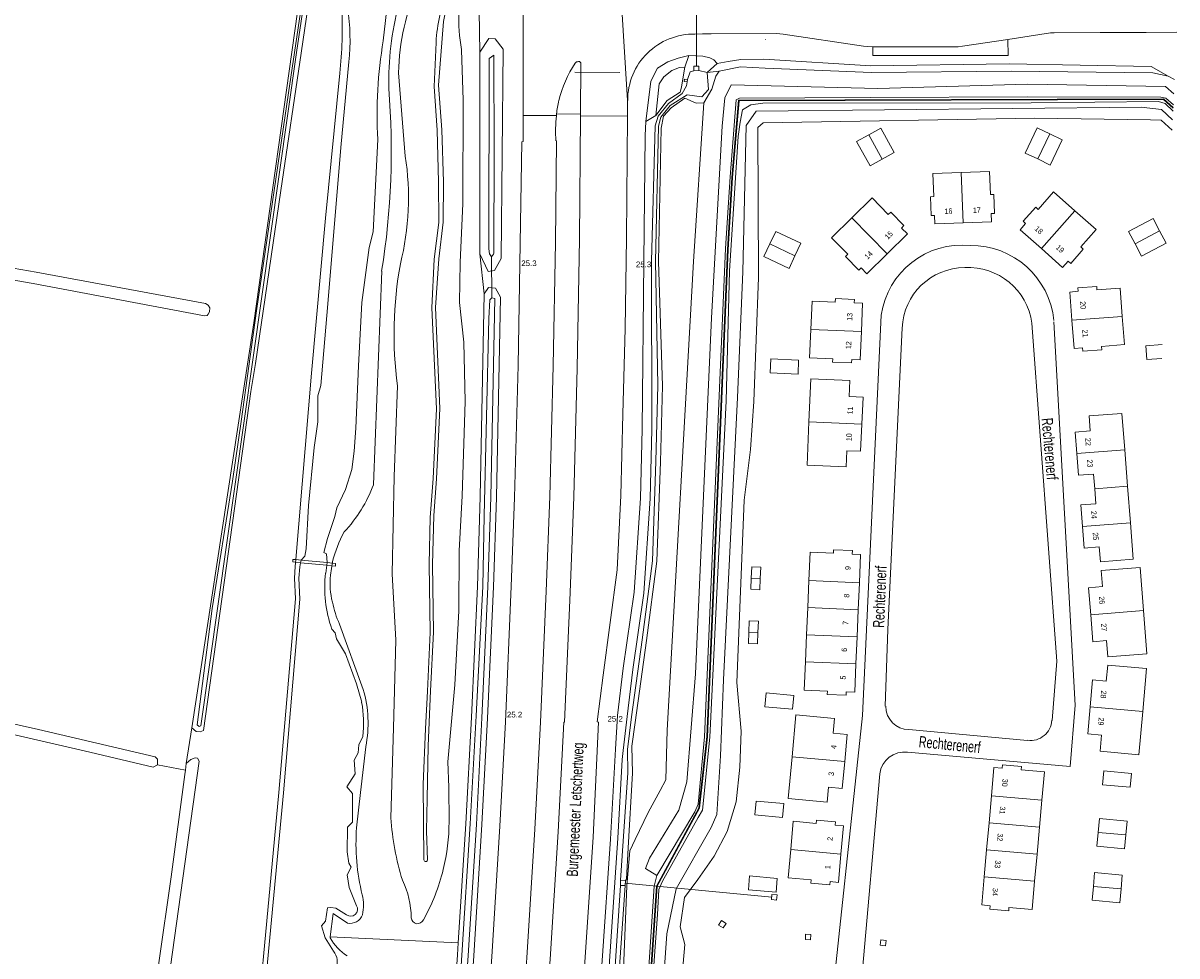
# Model space of a CAD drawing. Header units: metres. Extents: x 120324 to 133000, y 395500 to 402438.
# Tile 54 of 95: x 126265 to 126521, y 400222 to 400428. Entities that reach past the tile are written whole.
import ezdxf

# ---------------------------------------------------------------- set-up
doc = ezdxf.new("R2010")
doc.units = ezdxf.units.M
doc.linetypes.add('DGN1', pattern=[76.057638, 0, -76.057638])
doc.linetypes.add('DGN2', pattern=[101.410184, 50.705092, -50.705092])
for name, color, linetype, lineweight, true_color in [('gg-afsc-geluidsscherm', 7, 'Continuous', 13, 0x967800), ('gg-knt-BGT kruinlijn', 7, 'Continuous', 0, 0x787878), ('gg-kntw-bovenkant insteek waterloop', 7, 'Continuous', 0, 0xa0a0ff), ('gg-kntw-waterlijn', 7, 'Continuous', 0, 0xaaebff), ('gg-kwrk-duiker nz buis', 7, 'DGN2', 0, 0x969696), ('gg-kwrk-kunstwerk niveau 01', 7, 'Continuous', 0, 0xd2d2d2), ('gg-kwrk-uitstroombak niveau min 01', 7, 'Continuous', 0, 0x477c96), ('gt-grn-groengrens', 7, 'Continuous', 0, 0x96c800), ('gt-grn-weggrens', 7, 'Continuous', 0, 0x787878), ('gt-knt-lijn portaal', 7, 'Continuous', 13, 0x8dafbb), ('gt-knt-waarschuwingshek', 7, 'DGN1', 0, 0x009600), ('gx-grn-maaiveld', 7, 'Continuous', 0, 0xb88d57)]:
    doc.layers.add(name, color=color, linetype=linetype, lineweight=lineweight, true_color=true_color)
for name, color, linetype, lineweight in [('gg-anno-openbare ruimte label', 7, 'Continuous', 13), ('gg-knt-bovenkant onderkant talud', 7, 'Continuous', 0), ('gg-knt-plantopografie kant verharding', 6, 'Continuous', 0), ('gg-knt-verharding', 7, 'Continuous', 0), ('gt-anno-nummer hm paal', 7, 'Continuous', 0), ('gt-anno-plantopografie huisnummer', 6, 'Continuous', 0), ('gt-bbg-plantopografie pand', 6, 'Continuous', 0), ('gt-bbg-plantopografie tussenscheiding', 6, 'Continuous', 0)]:
    doc.layers.add(name, color=color, linetype=linetype, lineweight=lineweight)
doc.styles.add('StyleArial', font='arial.ttf')

msp = doc.modelspace()

# ---------------------------------------------------------------- linework, layer by layer
at = {"layer": 'gg-afsc-geluidsscherm', "flags": 128}
for points in [[(126433.52, 399396.19), (126294.27, 399417.89), (126294.31, 399418.57), (126384.69, 400018.49), (126392.39, 400081.87), (126401.39, 400173.18), (126405.81, 400237.07), (126415.18, 400254.39), (126416.93, 400270.19), (126421.51, 400378.06), (126422.45, 400394.05), (126423.96, 400411.15), (126518.09, 400411.48), (126520.28, 400409.53)], [(126433.52, 399396.19), (126433.54, 399396.34), (126294.44, 399418.02), (126294.46, 399418.55), (126384.84, 400018.47), (126392.54, 400081.86), (126401.54, 400173.16), (126405.96, 400237.06), (126415.32, 400254.32), (126417.08, 400270.17), (126421.65, 400378.05), (126422.6, 400394.04), (126424.1, 400410.99), (126518.09, 400411.33), (126520.28, 400409.37)]]:
    msp.add_lwpolyline(points, dxfattribs=at)
at = {"layer": 'gg-knt-BGT kruinlijn', "flags": 128}
for points in [[(126362.17, 400447.16), (126362.23, 400442.3), (126360.89, 400438), (126359.55, 400433.37), (126358.61, 400428.59), (126357.44, 400414.49), (126358.2, 400404.59), (126358.57, 400393.11), (126358.5, 400384.17), (126357.54, 400376), (126356.8, 400365.23), (126357.78, 400342.87), (126357.05, 400327.32), (126356.43, 400319.17), (126356.11, 400308.3), (126356.4, 400293.3), (126355.73, 400280.32), (126355.21, 400268.13), (126354.95, 400256.39), (126354.83, 400249.34), (126355.05, 400242.81)], [(126354.22, 400243.06), (126354.07, 400259.69), (126354.6, 400271.9), (126355.04, 400280.27), (126355.64, 400293.26), (126355.39, 400308.36), (126355.62, 400318.7), (126356.32, 400327.36), (126357.04, 400342.81), (126356.01, 400365.17), (126356.48, 400375.95), (126357.58, 400384.1), (126357.5, 400393.06), (126357.18, 400404.49), (126356.52, 400414.18), (126356.93, 400423.98)], [(126520.25, 400408.76), (126518.5, 400410.41), (126517.04, 400410.91), (126488.79, 400410.59), (126429.35, 400410.53), (126426.67, 400410.11), (126424.83, 400409.02), (126424.3, 400406.3), (126423.87, 400403.14), (126421.98, 400373.37), (126421.22, 400344.55), (126417.6, 400270.1), (126415.94, 400253.91), (126415.02, 400252.31), (126407.14, 400238.19), (126406.3, 400236.36), (126406, 400230.83), (126401.25, 400165.31), (126397.51, 400125.16), (126394.98, 400098.8)], [(126405.84, 400239.45), (126414.28, 400253.53), (126415, 400255.26), (126416.42, 400270.14), (126421.1, 400378.34), (126422.1, 400394.17), (126423.45, 400411.27), (126424.19, 400411.65), (126453.11, 400411.78), (126488.07, 400411.89), (126517.53, 400411.85), (126518.65, 400411.59), (126520.31, 400410.11)], [(126327.85, 399643.47), (126345.99, 399764.26), (126377.21, 399971.2), (126384.17, 400018.6), (126391.6, 400079.17), (126401.01, 400171.97), (126405.27, 400237.08), (126405.84, 400239.45)]]:
    msp.add_lwpolyline(points, dxfattribs=at)
at = {"layer": 'gg-knt-BGT kruinlijn'}
for centre, radius, start, end in [((126399.2, 400421.21), 42.36, 160.0715, 176.2512), ((126354.64, 400242.96), 0.432, 166.5326, 340.0434)]:
    msp.add_arc(centre, radius, start, end, dxfattribs=at)
at = {"layer": 'gg-knt-bovenkant onderkant talud'}
for p, q in [((126419.24, 400419.29), (126417.02, 400417.29)), ((126350.1, 400398.78), (126348.64, 400417.25)), ((126417.02, 400417.29), (126419.63, 400417.62))]:
    msp.add_line(p, q, dxfattribs=at)
at = {"layer": 'gg-knt-bovenkant onderkant talud', "flags": 128}
for points in [[(126362.58, 400422.35), (126362.93, 400411.14), (126362.9, 400388.3), (126362.25, 400375.23), (126362.16, 400366.36), (126363.07, 400357.58), (126363.38, 400344.42), (126362.68, 400323.51), (126362.06, 400311.36), (126361.99, 400298.03), (126361.09, 400281.65), (126359.57, 400264.63), (126359.73, 400258.99), (126359.83, 400251.31)], [(126403.44, 400406.48), (126404.54, 400415.39), (126406.03, 400418.29), (126408.29, 400419.67), (126410.58, 400420.45), (126412.98, 400421.04)], [(126405.62, 400407.79), (126406.38, 400414.79), (126407.38, 400416.31), (126409.17, 400417.73), (126410.87, 400418.37), (126412.04, 400418.49)], [(126519.14, 400416.5), (126520.59, 400415.73)], [(126321.79, 399641.66), (126324.83, 399661.28), (126341.38, 399769.19), (126355.15, 399863.61), (126371.99, 399972.89), (126378.99, 400019.75), (126385.65, 400077.47), (126395.49, 400171.21), (126398.48, 400218.68), (126399.2, 400237.18), (126399.85, 400244.88), (126401.07, 400247.39), (126403.95, 400253.41), (126406.57, 400258.3), (126407.85, 400260.61), (126408.11, 400271.65), (126414, 400375.4), (126416.29, 400410.56)], [(126520.04, 400404.51), (126517.64, 400406.72), (126515.28, 400406.81), (126489.64, 400407.18), (126429.43, 400406.13), (126428.25, 400405.14), (126428.4, 400371.92), (126427.37, 400344.42), (126426.64, 400333.78), (126425.22, 400322.56), (126423.59, 400282.18), (126424.52, 400271.42), (126424.24, 400263.45), (126423.45, 400255.77), (126421.42, 400249.17), (126418.58, 400243.71), (126414.96, 400238.58), (126411.96, 400234.54), (126411.05, 400228.04), (126412.05, 400224.18), (126406.95, 400166.33), (126403.5, 400125.4), (126400.75, 400098.86)], [(126346.94, 400252.21), (126347.49, 400272.12), (126348, 400291.57), (126347.21, 400306.23), (126347.62, 400327.82), (126348.38, 400347.89)]]:
    msp.add_lwpolyline(points, dxfattribs=at)
at = {"layer": 'gg-knt-bovenkant onderkant talud'}
for centre, radius, start, end in [((126396.59, 400428.93), 34.64, 163.1331, 190.9372), ((126394.03, 400416.99), 45.39, 154.0494, 179.6691), ((126291.55, 400389.5), 59.28, 345.7977, 9.0127), ((126436.24, 400359.34), 88.61, 169.8528, 187.425), ((126406.36, 400256.05), 59.55, 183.6967, 197.2485), ((126313.44, 400251.7), 46.39, 346.4003, 359.52), ((126315.63, 400251.24), 44.16, 330.6639, 346.3206), ((126331.73, 400229.89), 19.69, 0.5405, 25.5715), ((126352.89, 400230.18), 1.47, 183.9832, 257.9075), ((126352.59, 400230.54), 1.8, 269.8609, 328.5324)]:
    msp.add_arc(centre, radius, start, end, dxfattribs=at)
at = {"layer": 'gg-knt-plantopografie kant verharding'}
for p, q in [((126488.02, 400269.31), (126461.72, 400271.75)), ((126461.41, 400266.76), (126497.46, 400263.55)), ((126455.27, 400261.94), (126450.45, 400207.72))]:
    msp.add_line(p, q, dxfattribs=at)
at = {"layer": 'gg-knt-plantopografie kant verharding', "flags": 128}
for points in [[(126455.58, 400363.54), (126451.4, 400274.89), (126443.68, 400202.37)], [(126456.47, 400276.91), (126457.02, 400293.94), (126460.21, 400360.71)], [(126488.96, 400361.76), (126494.52, 400286.91), (126493.45, 400273.79)], [(126497.46, 400263.55), (126498.57, 400277.16), (126493.85, 400362.1)]]:
    msp.add_lwpolyline(points, dxfattribs=at)
at = {"layer": 'gg-knt-plantopografie kant verharding'}
for centre, radius, start, end in [((126473.52, 400360.95), 18.13, 84.338, 171.7722), ((126475.52, 400360.59), 18.39, 5.5114, 90.6514), ((126474.14, 400360.15), 13.94, 90.2908, 177.7157), ((126474.8, 400359.82), 14.3, 7.7951, 92.9064), ((126461.74, 400276.92), 5.17, 180.0647, 269.7464), ((126488.74, 400273.97), 4.61, 260.9181, 358.0478), ((126460.77, 400261.26), 5.54, 83.2846, 172.9812)]:
    msp.add_arc(centre, radius, start, end, dxfattribs=at)
at = {"layer": 'gg-knt-verharding'}
for p, q in [((126414.31, 400425.81), (126415.95, 400425.84)), ((126388.93, 400408.08), (126389.01, 400419.23)), ((126399.39, 400411.1), (126399.36, 400407.62)), ((126383.59, 400407.74), (126383.63, 400408.11)), ((126383.63, 400408.11), (126388.93, 400408.08)), ((126388.92, 400407.7), (126388.93, 400408.08))]:
    msp.add_line(p, q, dxfattribs=at)
at = {"layer": 'gg-knt-verharding', "flags": 128}
for points in [[(126376.24, 400436.6), (126376.26, 400432.51), (126376.26, 400414.45), (126376.23, 400407.8)], [(126483.65, 400424.63), (126493.11, 400426.07), (126493.9, 400426.11), (126504.12, 400426.14)], [(126504.12, 400426.14), (126514.28, 400426.17), (126521.1, 400426.21)], [(126415.95, 400425.84), (126417.89, 400425.87), (126432.29, 400425.92), (126433.08, 400425.9), (126433.87, 400425.82), (126451.62, 400423.12), (126452.62, 400423.03), (126453.73, 400422.98)], [(126453.73, 400422.98), (126453.73, 400421.1), (126483.68, 400421.08), (126483.65, 400424.63)], [(126453.73, 400422.98), (126471.61, 400422.97), (126472.6, 400423.02), (126473.6, 400423.12), (126483.65, 400424.63)], [(126376.23, 400407.8), (126376.21, 400402.02), (126375.96, 400401.97), (126375.58, 400379.42), (126375.09, 400352.43), (126374.32, 400323.17), (126373.6, 400303.47), (126372.29, 400273.51), (126371.03, 400250.35), (126369.3, 400221.43), (126367.51, 400197.39), (126364.99, 400165.36), (126362.82, 400141.35), (126360.33, 400115.46), (126357.52, 400089.39), (126354.62, 400064.15)], [(126388.92, 400407.7), (126388.71, 400380.36), (126388.2, 400351.84), (126387.44, 400323.31), (126386.63, 400302.1), (126385.37, 400273.37), (126385.25, 400273.37), (126383.96, 400249.13), (126382.24, 400220.87), (126380.38, 400195.42), (126377.96, 400165.5), (126375.65, 400139.72), (126373.18, 400114.44), (126370.37, 400087.98), (126367.41, 400062.71)], [(126399.36, 400407.62), (126399.14, 400380.6), (126398.81, 400360.61), (126398.34, 400341.59), (126397.84, 400323.62), (126397.08, 400307.14), (126393.96, 400283.81), (126392.64, 400273.47), (126392.91, 400273.39), (126391.72, 400247.92), (126389.93, 400220.22), (126388.08, 400194.84), (126385.75, 400165.32), (126383.28, 400138.32), (126380.97, 400114.37), (126377.99, 400086.74), (126375.19, 400062.67), (126375.09, 400061.83)], [(126383.51, 400402.15), (126383.6, 400402.14), (126383.41, 400379.64), (126382.9, 400352.33), (126382.11, 400323.4), (126381.31, 400302.38), (126380.04, 400273.42), (126378.84, 400249.72), (126377.01, 400221.21), (126375.27, 400196.39), (126372.85, 400165.83), (126370.51, 400140.2), (126368.03, 400114.67), (126365.21, 400088.12), (126362.34, 400063.26)]]:
    msp.add_lwpolyline(points, dxfattribs=at)
at = {"layer": 'gg-knt-verharding'}
for centre, radius, start, end in [((126414.06, 400411.14), 14.67, 89.0233, 180.1607), ((126409.82, 400404.65), 26.5, 146.2541, 165.8377), ((126388.46, 400418.89), 0.83, 89.448, 144.7461), ((126388.56, 400419.27), 0.457, 354.3114, 100.9941), ((126415.13, 400404.49), 31.71, 167.8989, 173.4407), ((126415.14, 400404.48), 31.72, 174.1119, 184.2286)]:
    msp.add_arc(centre, radius, start, end, dxfattribs=at)
at = {"layer": 'gg-kntw-bovenkant insteek waterloop'}
for p, q in [((126366.65, 400421.82), (126366.6, 400377.15)), ((126412.04, 400418.49), (126412.98, 400421.04)), ((126414.03, 400417.7), (126415.15, 400417.73)), ((126403.44, 400406.48), (126405.62, 400407.79)), ((126344.88, 400373.32), (126343.09, 400326.01)), ((126305.39, 400271.55), (126315.88, 400346.61)), ((126333.52, 400305.96), (126334, 400308.95)), ((126335.55, 400295.11), (126340.81, 400280.66)), ((126396.7, 400267.43), (126397.11, 400274.88)), ((126398.87, 400237.19), (126397.31, 400215.04)), ((126398.89, 400238.34), (126398.87, 400237.19)), ((126333.5, 400225.87), (126333.47, 400225.65))]:
    msp.add_line(p, q, dxfattribs=at)
at = {"layer": 'gg-kntw-bovenkant insteek waterloop', "flags": 128}
for points in [[(126327.01, 400421.58), (126328.56, 400432.11), (126328.52, 400433.19)], [(126366.6, 400377.15), (126368.45, 400373.23), (126369.9, 400373.41), (126371.34, 400376.09), (126371.77, 400422.45), (126370, 400424.78), (126368.62, 400424.84), (126366.65, 400421.82)], [(126327.01, 400421.58), (126322.52, 400391.18), (126316.92, 400352.86), (126315.88, 400346.61)], [(126412.98, 400421.04), (126416.02, 400420.93), (126417.59, 400420.56), (126418.51, 400420.09), (126419.24, 400419.29)], [(126405.62, 400407.79), (126408.12, 400411.09), (126410.99, 400412.91), (126411.33, 400414.05), (126411.58, 400415.91), (126412.04, 400418.49)], [(126419.24, 400419.29), (126421.68, 400419.76), (126424.49, 400420.17), (126429.59, 400420.23), (126453.24, 400418.79), (126483.96, 400419.19), (126515.38, 400418.66), (126519.14, 400416.5)], [(126419.63, 400417.62), (126424.4, 400418.52), (126429.88, 400418.28), (126453.43, 400417.33), (126484.39, 400417.59), (126515.79, 400417.23), (126519.14, 400416.5)], [(126325.84, 400309.4), (126329.31, 400350.7), (126332.41, 400385.03), (126335.59, 400417.14)], [(126416.29, 400410.56), (126418.06, 400413.62), (126418.9, 400416.46), (126419.63, 400417.62)], [(126407.09, 400347.91), (126406.23, 400375.47), (126406.78, 400405), (126407.3, 400407.65), (126409.03, 400409.51), (126412.04, 400411.64), (126414.54, 400410.48), (126416.29, 400410.56)], [(126402.57, 400338.3), (126402.99, 400375.52), (126403.24, 400403.37), (126403.44, 400406.48)], [(126353, 400118.55), (126353.74, 400117.41), (126356.04, 400117.32), (126356.57, 400118.07), (126358.85, 400142.11), (126361.03, 400165.52), (126363.58, 400197.74), (126365.27, 400221.62), (126367.11, 400250.7), (126368.35, 400274.31), (126369.68, 400303.34), (126370.32, 400323.2), (126371.2, 400367.55), (126370.12, 400369.52), (126368.57, 400369.67), (126367.62, 400368.28)], [(126367.62, 400368.28), (126366.72, 400323.29), (126366.08, 400303.48), (126364.76, 400274.49), (126363.51, 400250.91), (126361.85, 400224.55)], [(126401.06, 400273.33), (126403.59, 400291.52), (126405.87, 400309.04), (126406.65, 400331.08), (126407.09, 400347.91)], [(126402.57, 400338.3), (126402.2, 400323.02), (126400.86, 400302.17), (126398.42, 400285.33), (126397.11, 400274.88)], [(126317.26, 400071.76), (126315.1, 400084.89), (126309.26, 400117.6), (126309.26, 400119.69), (126309.3, 400121.79), (126311.61, 400147.74), (126315.05, 400182.82), (126322.09, 400257.8), (126325.77, 400300.7), (126325.55, 400305.33), (126325.71, 400307.89), (126325.84, 400309.4)], [(126398.89, 400238.34), (126399.12, 400238.61), (126399.52, 400245.58), (126400.43, 400262.14), (126400.33, 400268.12), (126401.06, 400273.33)], [(126302.8, 400272.14), (126303.75, 400271.36), (126304.64, 400271.27), (126305.39, 400271.55)], [(126341.34, 400267.97), (126340.18, 400257.85), (126339.33, 400250.01)], [(126323.03, 399662.04), (126321.74, 399660.12), (126320.59, 399660.29), (126320.01, 399662.51), (126332.33, 399743.1), (126336.19, 399768.41), (126344.47, 399823.06), (126353.31, 399883.08), (126359.7, 399923.36), (126365.11, 399959.07), (126369.18, 399986.37), (126372.74, 400012.85), (126375.77, 400035.99), (126379.04, 400062.48), (126382, 400085.38), (126384.83, 400114.55), (126387.16, 400137.91), (126389.72, 400166.13), (126391.77, 400193.94), (126393.76, 400220.61), (126395.59, 400247.46), (126396.7, 400267.43)], [(126337.28, 400228.86), (126334.14, 400231.01), (126333.5, 400225.87)], [(126361.85, 400224.55), (126361.67, 400221.86), (126359.99, 400198.01), (126357.45, 400165.83), (126355.26, 400142.45), (126353, 400118.55)]]:
    msp.add_lwpolyline(points, dxfattribs=at)
at = {"layer": 'gg-kntw-bovenkant insteek waterloop'}
for centre, radius, start, end in [((126252.09, 400426.95), 84.07, 353.3001, 3.1139), ((126412.26, 400415.24), 65.82, 164.953, 181.2873), ((126179.5, 400400.03), 167.52, 350.8244, 4.7012), ((126313.54, 400337.11), 31.56, 316.8615, 339.3927), ((126360.22, 400302.51), 27, 151.152, 166.1992), ((126352.41, 400304.32), 18.96, 175.0452, 193.2526), ((126355.47, 400304.31), 21.94, 191.3737, 204.7893), ((126315.18, 400273.24), 26.68, 348.6155, 16.1504), ((126386.18, 400246.5), 46.99, 175.7093, 193.9794), ((126330.69, 400232.86), 10.16, 348.0443, 12.9995), ((126337.82, 400231.82), 3, 259.7026, 339.2807), ((126343.59, 400231.34), 11.61, 209.3282, 236.806)]:
    msp.add_arc(centre, radius, start, end, dxfattribs=at)
at = {"layer": 'gg-kntw-waterlijn'}
for p, q in [((126304.83, 400272.57), (126326.02, 400421.72)), ((126417.02, 400417.29), (126415.15, 400417.73)), ((126327.02, 400309.28), (126326.9, 400308.72)), ((126332.78, 400308.73), (126332.7, 400308.16)), ((126332.7, 400308.16), (126332.47, 400306.42)), ((126399.25, 400274.69), (126398.39, 400267.1)), ((126396.32, 400215.11), (126397.8, 400237.23))]:
    msp.add_line(p, q, dxfattribs=at)
at = {"layer": 'gg-kntw-waterlijn', "flags": 128}
for points in [[(126349.23, 400449.09), (126346.87, 400437.33), (126346.22, 400433.29), (126345.24, 400424.31)], [(126304.83, 400272.57), (126304.42, 400272.47), (126303.96, 400272.82), (126307.32, 400298.58), (126311.86, 400326.79), (126313.71, 400339.97), (126317.15, 400364.5), (126324.25, 400412.79), (126326.92, 400430.69), (126327.2, 400433.39)], [(126326.02, 400421.72), (126327.56, 400432.17), (126327.51, 400433.34)], [(126368.75, 400377.12), (126369.23, 400376.44), (126369.68, 400377.03), (126369.77, 400377.21), (126369.82, 400399.71), (126369.71, 400421.16), (126368.69, 400420.39), (126368.65, 400378.21), (126368.75, 400377.12)], [(126337.61, 400419.66), (126335.86, 400400.67), (126332.95, 400366.03), (126331.43, 400347.97), (126330.74, 400345.66), (126330.7, 400339.95), (126329.91, 400334.26), (126328.68, 400321.39), (126328.17, 400311.8), (126327.88, 400310.18), (126327.02, 400309.28)], [(126406.09, 400348.01), (126405.59, 400375.45), (126406.19, 400405.4), (126406.72, 400407.4), (126408.84, 400409.97), (126412.54, 400412.37), (126415.82, 400411.9), (126417.28, 400413.54), (126417.02, 400417.29)], [(126412.66, 400415.74), (126413.21, 400417.44), (126414.03, 400417.7)], [(126404.72, 400338.25), (126404.68, 400375.52), (126405.48, 400405.5), (126406.14, 400407.66), (126408.46, 400410.46), (126411.5, 400412.67), (126412.46, 400414.38), (126412.61, 400415.21)], [(126344.04, 400402.47), (126343.02, 400382.03), (126342.12, 400378.55), (126340.51, 400366.38), (126339.71, 400352.33), (126339.17, 400338.51), (126338.8, 400333.44), (126338.26, 400329.39), (126336.83, 400324.9), (126334.91, 400320.89), (126334.51, 400318.98), (126332.91, 400314.09), (126332.08, 400310.96), (126332.64, 400310.66), (126332.78, 400308.73)], [(126354.16, 400119.06), (126354.43, 400118.63), (126355.36, 400118.59), (126357.6, 400142.23), (126359.79, 400165.62), (126362.34, 400197.83), (126364.02, 400221.7), (126365.86, 400250.77), (126367.11, 400274.37), (126368.43, 400303.39), (126369.07, 400323.23), (126369.95, 400367.24), (126369.29, 400367.41), (126368.84, 400366.94), (126368.66, 400362.81), (126367.6, 400319.13), (126367.33, 400303.43), (126365.85, 400274.81), (126364.48, 400250.9), (126362.65, 400221.77), (126361.06, 400197.91), (126358.48, 400165.72), (126356.37, 400142.33), (126354.16, 400119.06)], [(126406.09, 400348.01), (126405.65, 400331.11), (126404.87, 400309.12), (126402.6, 400291.66), (126400.22, 400274.6)], [(126399.25, 400274.69), (126400.55, 400285.04), (126403, 400301.95), (126404.35, 400322.92), (126404.72, 400338.25)], [(126310.52, 400124.21), (126312.6, 400147.65), (126316.05, 400182.72), (126323.09, 400257.72), (126326.78, 400300.68), (126326.55, 400305.32), (126326.71, 400307.82), (126326.9, 400308.72)], [(126333.84, 400294.02), (126334.59, 400293.21), (126334.86, 400291.87), (126336.87, 400288.56), (126339.29, 400281.92), (126340.45, 400277.83)], [(126397.83, 400238.37), (126399.43, 400262.16), (126399.34, 400267.36), (126400.22, 400274.6)], [(126340.69, 400270.23), (126339.83, 400268.36), (126339.65, 400266.62), (126338.8, 400265), (126339.01, 400261.99), (126337.14, 400259.1), (126338.41, 400257.58), (126338.41, 400251.26), (126337.33, 400250.16), (126337.25, 400244.71), (126337.6, 400242.16), (126338.15, 400241.26), (126337.27, 400239.58), (126337.65, 400236.8), (126339.33, 400232.74)], [(126322.07, 399662.41), (126321.35, 399661.33), (126321.03, 399662.56), (126332.95, 399743.21), (126336.81, 399768.53), (126345.45, 399825.53), (126354.29, 399882.93), (126360.68, 399923.21), (126366.1, 399958.92), (126370.17, 399986.23), (126373.73, 400012.72), (126376.76, 400035.86), (126380.04, 400062.35), (126382.26, 400073.98), (126384.14, 400089.12), (126386.6, 400114.4), (126388.85, 400137.71), (126391.4, 400165.95), (126393.75, 400192.66), (126395.38, 400220.46), (126397.2, 400247.7), (126398.16, 400265.14), (126398.39, 400267.1)], [(126337.1, 400230.71), (126334.7, 400232.22), (126333.59, 400232.38), (126332.91, 400232.29), (126332.46, 400229.33), (126331.56, 400228.31), (126332.37, 400225.61), (126334.22, 400222.68)]]:
    msp.add_lwpolyline(points, dxfattribs=at)
at = {"layer": 'gg-kntw-waterlijn'}
for centre, radius, start, end in [((126294.24, 400424.44), 43.63, 353.7171, 9.4013), ((126437.76, 400408.24), 93.9, 170.1457, 183.5225), ((126359.86, 400303.17), 27.59, 173.2286, 199.3626), ((126315.16, 400273.24), 25.7, 353.2803, 10.2924), ((126338, 400231.96), 1.54, 233.9819, 30.3175), ((126331.23, 400220.35), 3.8, 335.7074, 37.9375)]:
    msp.add_arc(centre, radius, start, end, dxfattribs=at)
at = {"layer": 'gg-kwrk-duiker nz buis'}
for p, q in [((126414.62, 400418.77), (126414.59, 400452.09)), ((126369.23, 400376.44), (126369.29, 400367.41)), ((126398.84, 400237.75), (126431.37, 400234.66))]:
    msp.add_line(p, q, dxfattribs=at)
at = {"layer": 'gg-kwrk-kunstwerk niveau 01'}
for p, q in [((126325.79, 400308.83), (126326.9, 400308.72)), ((126327.02, 400309.28), (126325.84, 400309.4)), ((126326.9, 400308.72), (126332.7, 400308.16)), ((126332.78, 400308.73), (126327.02, 400309.28)), ((126333.95, 400308.62), (126332.78, 400308.73)), ((126332.7, 400308.16), (126333.86, 400308.05))]:
    msp.add_line(p, q, dxfattribs=at)
at = {"layer": 'gg-kwrk-kunstwerk niveau 01', "flags": 128}
for points in [[(126325.84, 400309.4), (126325.23, 400309.46), (126325.18, 400308.88), (126325.79, 400308.83)], [(126333.86, 400308.05), (126334.62, 400307.98), (126334.68, 400308.55), (126333.95, 400308.62)]]:
    msp.add_lwpolyline(points, dxfattribs=at)
at = {"layer": 'gg-kwrk-uitstroombak niveau min 01'}
for p, q in [((126412.61, 400415.21), (126412.66, 400415.74)), ((126397.8, 400237.23), (126397.83, 400238.37)), ((126398.87, 400237.19), (126397.8, 400237.23)), ((126397.83, 400238.37), (126398.89, 400238.34)), ((126432.49, 400235.15), (126432.38, 400233.99))]:
    msp.add_line(p, q, dxfattribs=at)
at = {"layer": 'gg-kwrk-uitstroombak niveau min 01', "flags": 128}
for points in [[(126415.15, 400417.73), (126415.16, 400418.72), (126414.04, 400418.7), (126414.03, 400417.7)], [(126412.66, 400415.74), (126411.99, 400415.81), (126411.94, 400415.27), (126412.61, 400415.21)], [(126432.38, 400233.99), (126431.24, 400234.1), (126431.35, 400235.26), (126432.49, 400235.15)], [(126419.53, 400228.45), (126420.16, 400229.47), (126421.19, 400228.84), (126420.56, 400227.82), (126419.53, 400228.45)], [(126438.76, 400225.27), (126438.83, 400226.43), (126440.01, 400226.37), (126439.94, 400225.2), (126438.76, 400225.27)], [(126455.37, 400223.99), (126456.55, 400223.87), (126456.66, 400225.05), (126455.48, 400225.18), (126455.37, 400223.99)]]:
    msp.add_lwpolyline(points, dxfattribs=at)
at = {"layer": 'gt-bbg-plantopografie pand'}
for p, q in [((126509.53, 400333.72), (126510.16, 400325.64)), ((126510.16, 400325.64), (126510.79, 400317.56)), ((126439.3, 400298.78), (126439.56, 400304.77)), ((126450.75, 400304.28), (126450.49, 400298.29)), ((126439.04, 400292.78), (126439.3, 400298.78)), ((126450.49, 400298.29), (126450.23, 400292.3)), ((126438.78, 400286.79), (126439.04, 400292.78)), ((126450.23, 400292.3), (126449.97, 400286.3)), ((126479.47, 400251.12), (126480, 400257.1)), ((126491.16, 400256.1), (126490.63, 400250.13)), ((126478.94, 400245.15), (126479.47, 400251.12)), ((126490.63, 400250.13), (126490.1, 400244.15)), ((126478.41, 400239.17), (126478.94, 400245.15)), ((126490.1, 400244.15), (126489.56, 400238.18))]:
    msp.add_line(p, q, dxfattribs=at)
at = {"layer": 'gt-bbg-plantopografie pand', "flags": 128}
for points in [[(126455.8, 400398.11), (126453.12, 400396.61), (126450.12, 400401.98), (126452.8, 400403.48)], [(126452.8, 400403.48), (126455.48, 400404.98), (126458.48, 400399.61), (126455.8, 400398.11)], [(126490.26, 400398.14), (126487.5, 400399.46), (126490.16, 400405.01), (126492.93, 400403.68)], [(126492.93, 400403.68), (126495.7, 400402.35), (126493.03, 400396.8), (126490.26, 400398.14)], [(126473.31, 400395.17), (126479.59, 400395.4), (126479.78, 400390.27), (126480.53, 400390.29), (126480.68, 400386.09), (126479.93, 400386.07), (126479.99, 400384.21), (126473.71, 400383.98)], [(126473.71, 400383.98), (126467.43, 400383.75), (126467.37, 400385.61), (126466.62, 400385.59), (126466.46, 400389.78), (126467.21, 400389.81), (126467.03, 400394.95), (126473.31, 400395.17)], [(126491.06, 400378.29), (126486.35, 400382.45), (126487.58, 400383.85), (126487.02, 400384.34), (126489.8, 400387.49), (126490.37, 400386.99), (126493.77, 400390.84), (126498.48, 400386.68)], [(126449.05, 400385.11), (126453.54, 400389.52), (126457.14, 400385.85), (126457.67, 400386.38), (126460.62, 400383.38), (126460.08, 400382.85), (126461.39, 400381.53), (126456.9, 400377.12)], [(126498.48, 400386.68), (126503.19, 400382.52), (126499.78, 400378.67), (126500.35, 400378.17), (126497.56, 400375.02), (126497, 400375.52), (126495.77, 400374.13), (126491.06, 400378.29)], [(126456.9, 400377.12), (126452.42, 400372.72), (126451.12, 400374.05), (126450.58, 400373.52), (126447.64, 400376.52), (126448.17, 400377.04), (126444.57, 400380.71), (126449.05, 400385.11)], [(126511.82, 400379.35), (126510.39, 400382.07), (126515.83, 400384.93), (126517.26, 400382.22)], [(126436.46, 400376.7), (126437.76, 400379.48), (126432.19, 400382.09), (126430.89, 400379.32)], [(126517.26, 400382.22), (126518.69, 400379.5), (126513.25, 400376.64), (126511.82, 400379.35)], [(126430.89, 400379.32), (126429.58, 400376.54), (126435.15, 400373.92), (126436.46, 400376.7)], [(126497.83, 400362.42), (126497.34, 400368.68), (126499.2, 400368.83), (126499.14, 400369.58), (126503.33, 400369.9), (126503.39, 400369.16), (126508.51, 400369.56), (126509, 400363.29)], [(126451.17, 400359.91), (126451.44, 400366.19), (126449.58, 400366.28), (126449.62, 400367.02), (126445.42, 400367.21), (126445.39, 400366.46), (126440.25, 400366.68), (126439.98, 400360.41)], [(126509, 400363.29), (126509.49, 400357.03), (126504.37, 400356.62), (126504.43, 400355.88), (126500.24, 400355.55), (126500.18, 400356.29), (126498.32, 400356.15), (126497.83, 400362.42)], [(126439.98, 400360.41), (126439.7, 400354.13), (126444.84, 400353.9), (126444.8, 400353.15), (126449, 400352.97), (126449.03, 400353.72), (126450.89, 400353.64), (126451.17, 400359.91)], [(126514.21, 400356.76), (126517.85, 400357.04)], [(126517.74, 400353.95), (126514.44, 400353.7), (126514.21, 400356.76)], [(126431.13, 400353.85), (126437.28, 400353.58), (126437.14, 400350.51), (126431, 400350.78), (126431.13, 400353.85)], [(126439.57, 400339.9), (126439.99, 400349.47), (126448.63, 400349.1), (126448.47, 400345.52), (126451.54, 400345.38), (126451.28, 400339.39)], [(126498.94, 400332.89), (126498.57, 400337.67), (126501.88, 400337.93), (126501.62, 400341.22), (126508.9, 400341.79), (126509.53, 400333.72)], [(126451.28, 400339.39), (126451.02, 400333.39), (126447.95, 400333.53), (126447.79, 400329.95), (126439.15, 400330.32), (126439.57, 400339.9)], [(126502.88, 400325.07), (126502.62, 400328.36), (126499.31, 400328.1), (126498.94, 400332.89)], [(126500.21, 400316.73), (126499.83, 400321.52), (126503.14, 400321.78), (126502.88, 400325.07)], [(126510.79, 400317.56), (126511.43, 400309.48), (126504.15, 400308.91), (126503.89, 400312.2), (126500.58, 400311.94), (126500.21, 400316.73)], [(126439.56, 400304.77), (126439.84, 400311.05), (126444.97, 400310.83), (126445, 400311.58), (126449.2, 400311.39), (126449.17, 400310.64), (126451.02, 400310.56), (126450.75, 400304.28)], [(126426.77, 400305.33), (126426.88, 400307.82), (126428.88, 400307.74), (126428.76, 400305.24)], [(126501.99, 400297.21), (126501.52, 400303.19), (126504.58, 400303.43), (126504.3, 400307), (126512.92, 400307.68), (126513.67, 400298.12)], [(126428.76, 400305.24), (126428.65, 400302.74), (126426.66, 400302.83), (126426.77, 400305.33)], [(126426.24, 400293.34), (126426.35, 400295.84), (126428.35, 400295.75), (126428.24, 400293.25)], [(126513.67, 400298.12), (126514.42, 400288.57), (126505.8, 400287.89), (126505.52, 400291.47), (126502.46, 400291.22), (126501.99, 400297.21)], [(126428.24, 400293.25), (126428.13, 400290.76), (126426.13, 400290.84), (126426.24, 400293.34)], [(126449.97, 400286.3), (126449.7, 400280.02), (126447.84, 400280.1), (126447.81, 400279.35), (126443.61, 400279.54), (126443.65, 400280.29), (126438.51, 400280.51), (126438.78, 400286.79)], [(126501.86, 400276.78), (126502.38, 400282.76), (126505.44, 400282.49), (126505.76, 400286.06), (126514.38, 400285.3), (126513.53, 400275.75)], [(126430.07, 400279.87), (126436.2, 400279.32), (126435.92, 400276.26), (126429.8, 400276.81), (126430.07, 400279.87)], [(126513.53, 400275.75), (126512.68, 400266.2), (126504.07, 400266.96), (126504.38, 400270.53), (126501.33, 400270.81), (126501.86, 400276.78)], [(126447.48, 400264.69), (126448.02, 400270.67), (126444.96, 400270.94), (126445.25, 400274.23), (126436.63, 400274.99), (126435.81, 400265.73)], [(126435.81, 400265.73), (126434.98, 400256.47), (126443.6, 400255.7), (126443.89, 400258.99), (126446.95, 400258.72), (126447.48, 400264.69)], [(126480, 400257.1), (126480.56, 400263.36), (126482.41, 400263.19), (126482.48, 400263.94), (126486.66, 400263.57), (126486.6, 400262.82), (126491.72, 400262.37), (126491.16, 400256.1)], [(126504.87, 400262.59), (126511, 400262.04), (126510.72, 400258.99), (126504.6, 400259.53), (126504.87, 400262.59)], [(126427.88, 400255.9), (126434, 400255.35), (126433.73, 400252.29), (126427.6, 400252.84), (126427.88, 400255.9)], [(126435.51, 400245.18), (126436.07, 400251.44), (126441.18, 400250.98), (126441.25, 400251.73), (126445.43, 400251.36), (126445.37, 400250.61), (126447.22, 400250.44), (126446.66, 400244.18)], [(126503.64, 400248.97), (126503.92, 400252.03), (126510.04, 400251.48), (126509.77, 400248.43)], [(126509.77, 400248.43), (126509.5, 400245.37), (126503.37, 400245.91), (126503.64, 400248.97)], [(126446.66, 400244.18), (126446.1, 400237.92), (126444.25, 400238.09), (126444.18, 400237.34), (126440, 400237.71), (126440.07, 400238.46), (126434.95, 400238.92), (126435.51, 400245.18)], [(126502.58, 400237.02), (126502.85, 400240.08), (126508.98, 400239.53), (126508.71, 400236.47)], [(126426.4, 400239.33), (126432.53, 400238.79), (126432.26, 400235.73), (126426.13, 400236.28), (126426.4, 400239.33)], [(126489.56, 400238.18), (126489.01, 400231.92), (126483.89, 400232.37), (126483.82, 400231.62), (126479.64, 400232), (126479.7, 400232.74), (126477.85, 400232.91), (126478.41, 400239.17)], [(126508.71, 400236.47), (126508.43, 400233.41), (126502.31, 400233.96), (126502.58, 400237.02)]]:
    msp.add_lwpolyline(points, dxfattribs=at)
at = {"layer": 'gt-bbg-plantopografie tussenscheiding'}
for p, q in [((126452.8, 400403.48), (126455.8, 400398.11)), ((126492.93, 400403.68), (126490.26, 400398.14)), ((126473.31, 400395.17), (126473.71, 400383.98)), ((126498.48, 400386.68), (126491.06, 400378.29)), ((126449.05, 400385.11), (126456.9, 400377.12)), ((126517.26, 400382.22), (126511.82, 400379.35)), ((126430.89, 400379.32), (126436.46, 400376.7)), ((126497.83, 400362.42), (126509, 400363.29)), ((126439.98, 400360.41), (126451.17, 400359.91)), ((126439.57, 400339.9), (126451.28, 400339.39)), ((126498.94, 400332.89), (126509.53, 400333.72)), ((126502.88, 400325.07), (126510.16, 400325.64)), ((126500.21, 400316.73), (126510.79, 400317.56)), ((126426.77, 400305.33), (126428.76, 400305.24)), ((126439.56, 400304.77), (126450.75, 400304.28)), ((126439.3, 400298.78), (126450.49, 400298.29)), ((126501.99, 400297.21), (126513.67, 400298.12)), ((126426.24, 400293.34), (126428.24, 400293.25)), ((126439.04, 400292.78), (126450.23, 400292.3)), ((126438.78, 400286.79), (126449.97, 400286.3)), ((126501.86, 400276.78), (126513.53, 400275.75)), ((126435.81, 400265.73), (126447.48, 400264.69)), ((126480, 400257.1), (126491.16, 400256.1)), ((126490.63, 400250.13), (126479.47, 400251.12)), ((126503.64, 400248.97), (126509.77, 400248.43)), ((126435.51, 400245.18), (126446.66, 400244.18)), ((126490.1, 400244.15), (126478.94, 400245.15)), ((126489.56, 400238.18), (126478.41, 400239.17)), ((126502.58, 400237.02), (126508.71, 400236.47))]:
    msp.add_line(p, q, dxfattribs=at)
at = {"layer": 'gt-grn-groengrens'}
for p, q in [((126366.65, 400421.82), (126366.51, 400430.86)), ((126367.62, 400368.28), (126366.6, 400377.15)), ((126361.85, 400224.55), (126333.5, 400225.87))]:
    msp.add_line(p, q, dxfattribs=at)
at = {"layer": 'gt-grn-groengrens', "flags": 128}
for points in [[(126405.84, 400239.45), (126403.32, 400240.99), (126404.24, 400243.31), (126410.7, 400253.94), (126412.52, 400260.18), (126414.45, 400284.14), (126417.98, 400362.99), (126420.34, 400405.43), (126420.95, 400411.7), (126422.31, 400414.55), (126454.83, 400413.78), (126487.98, 400414.71), (126518.57, 400414.22), (126520.44, 400412.61)], [(126520.15, 400406.84), (126517.7, 400409.12), (126513.2, 400409.63), (126427.89, 400408.7), (126425.63, 400405.55), (126424.94, 400373.13), (126423.7, 400345.3), (126420.64, 400282.79), (126419.95, 400265.92), (126419.12, 400252.97), (126417.88, 400250.04), (126410.17, 400236.52), (126408.09, 400226.55), (126403.81, 400165.53), (126400.16, 400125.49), (126397.66, 400101.05), (126387.32, 400017.3), (126374.9, 399936.46), (126364.18, 399863.03), (126356.04, 399793.17)]]:
    msp.add_lwpolyline(points, dxfattribs=at)
at = {"layer": 'gt-grn-weggrens'}
for p, q in [((126397.03, 400447.74), (126399.39, 400411.1)), ((126383.59, 400407.74), (126376.23, 400407.8)), ((126388.92, 400407.7), (126399.36, 400407.62))]:
    msp.add_line(p, q, dxfattribs=at)
at = {"layer": 'gt-knt-lijn portaal'}
msp.add_line((126387.66, 400417.39), (126397.67, 400417.32), dxfattribs=at)
at = {"layer": 'gt-knt-waarschuwingshek'}
msp.add_line((126429.93, 400424.61), (126429.93, 400423.5), dxfattribs=at)
at = {"layer": 'gx-grn-maaiveld'}
for p, q in [((126301.59, 400264.28), (126302.8, 400272.14)), ((126301.39, 400262.75), (126295.19, 400263.96)), ((126301.39, 400262.75), (126301.59, 400264.28))]:
    msp.add_line(p, q, dxfattribs=at)
at = {"layer": 'gx-grn-maaiveld', "flags": 128}
for points in [[(126315.09, 400648.38), (126319.33, 400574.36), (126326.85, 400435.02), (126316.57, 400361.85), (126304.87, 400285.67), (126302.8, 400272.14)], [(126256.36, 400375.12), (126268.29, 400373.11), (126305.84, 400366.13), (126306.46, 400365.77), (126306.81, 400365.15), (126306.71, 400364.27), (126306.45, 400363.74), (126306.18, 400363.48), (126305.65, 400363.39), (126267.66, 400370.55), (126258.23, 400372.22)], [(126295.19, 400263.96), (126294.21, 400263.43), (126278.95, 400267.04), (126243.28, 400275.28)], [(126295.19, 400263.96), (126295.2, 400265.2), (126294.67, 400265.73), (126268.82, 400271.77), (126244.12, 400277.35)], [(126301.59, 400264.28), (126302.57, 400265.16), (126303.54, 400265.52), (126304.04, 400265.41), (126304.45, 400264.77), (126278.44, 400078.64)], [(126168.03, 400107.01), (126235.93, 400091.52), (126275.64, 400082.73), (126281.02, 400122.04), (126287.51, 400163.23), (126292.74, 400201.08), (126298.26, 400239.11), (126301.26, 400261.79), (126301.39, 400262.75)]]:
    msp.add_lwpolyline(points, dxfattribs=at)

# ---------------------------------------------------------------- texts
at = {"layer": 'gg-anno-openbare ruimte label', "char_height": 2.5, "line_spacing_factor": 0.8, "style": 'StyleArial'}
for s, insert, attachment_point, rotation in [('{\\W0.68;\\C256;Rechterenerf}', (126492.92, 400333.94), 5, 275), ('{\\W0.68;\\C256;Rechterenerf}', (126455.27, 400301.18), 5, 87.6), ('{\\W0.68;\\C256;Rechterenerf}', (126470.76, 400268.43), 5, 354.4), ('{\\W0.68;\\C256;Burgemeester Letschertweg}', (126389.76, 400253.95), 8, 87.4)]:
    msp.add_mtext(s, dxfattribs=dict(at, insert=insert, attachment_point=attachment_point, rotation=rotation))
at = {"layer": 'gt-anno-nummer hm paal', "char_height": 1.25, "attachment_point": 7, "line_spacing_factor": 0.8, "style": 'StyleArial'}
for s, insert in [('{\\C256;25.3}', (126375.82, 400374.41)), ('{\\C256;25.3}', (126401.22, 400374.16)), ('{\\C256;25.2}', (126372.63, 400274.43)), ('{\\C256;25.2}', (126394.92, 400273.48))]:
    msp.add_mtext(s, dxfattribs=dict(at, insert=insert))
at = {"layer": 'gt-anno-plantopografie huisnummer', "char_height": 1.2, "attachment_point": 8, "line_spacing_factor": 0.8, "style": 'StyleArial'}
for s, insert, rotation in [('{\\W0.75;\\C256;16}', (126470.5, 400385.97), 2.0664), ('{\\W0.75;\\C256;17}', (126476.78, 400386.2), 2.0664), ('{\\W0.75;\\C256;18}', (126490.1, 400381.95), 318.5172), ('{\\W0.75;\\C256;15}', (126457.67, 400380.83), 44.4922), ('{\\W0.75;\\C256;14}', (126453.19, 400376.42), 44.4922), ('{\\W0.75;\\C256;19}', (126494.81, 400377.78), 318.5172), ('{\\W0.75;\\C256;20}', (126499.69, 400365.71), 274.4835), ('{\\W0.75;\\C256;13}', (126449.2, 400363.14), 87.5136), ('{\\W0.75;\\C256;21}', (126500.18, 400359.45), 274.4835), ('{\\W0.75;\\C256;12}', (126448.93, 400356.87), 87.5136), ('{\\W0.75;\\C256;11}', (126449.3, 400342.43), 87.5136), ('{\\W0.75;\\C256;10}', (126449.05, 400336.48), 87.5136), ('{\\W0.75;\\C256;22}', (126500.85, 400335.44), 274.4674), ('{\\W0.75;\\C256;23}', (126501.22, 400330.66), 274.4674), ('{\\W0.75;\\C256;24}', (126502.12, 400319.29), 274.4674), ('{\\W0.75;\\C256;25}', (126502.49, 400314.5), 274.4674), ('{\\W0.75;\\C256;9}', (126448.79, 400307.52), 87.5136), ('{\\W0.75;\\C256;8}', (126448.52, 400301.38), 87.5136), ('{\\W0.75;\\C256;26}', (126503.85, 400300.36), 274.4674), ('{\\W0.75;\\C256;7}', (126448.26, 400295.38), 87.5136), ('{\\W0.75;\\C256;27}', (126504.32, 400294.38), 274.4674), ('{\\W0.75;\\C256;6}', (126448, 400289.39), 87.5136), ('{\\W0.75;\\C256;5}', (126447.73, 400283.25), 87.5136), ('{\\W0.75;\\C256;28}', (126504.22, 400279.58), 264.9415), ('{\\W0.75;\\C256;29}', (126503.69, 400273.61), 264.9415), ('{\\W0.75;\\C256;4}', (126445.65, 400267.87), 84.9093), ('{\\W0.75;\\C256;3}', (126445.12, 400261.89), 84.9093), ('{\\W0.75;\\C256;30}', (126482.38, 400260.04), 264.9174), ('{\\W0.75;\\C256;31}', (126481.83, 400253.92), 264.9174), ('{\\W0.75;\\C256;2}', (126444.85, 400247.5), 84.9093), ('{\\W0.75;\\C256;32}', (126481.3, 400247.95), 264.9174), ('{\\W0.75;\\C256;33}', (126480.77, 400241.97), 264.9174), ('{\\W0.75;\\C256;1}', (126444.29, 400241.24), 84.9093), ('{\\W0.75;\\C256;34}', (126480.22, 400235.85), 264.9174)]:
    msp.add_mtext(s, dxfattribs=dict(at, insert=insert, rotation=rotation))

doc.saveas('drawing.dxf')
